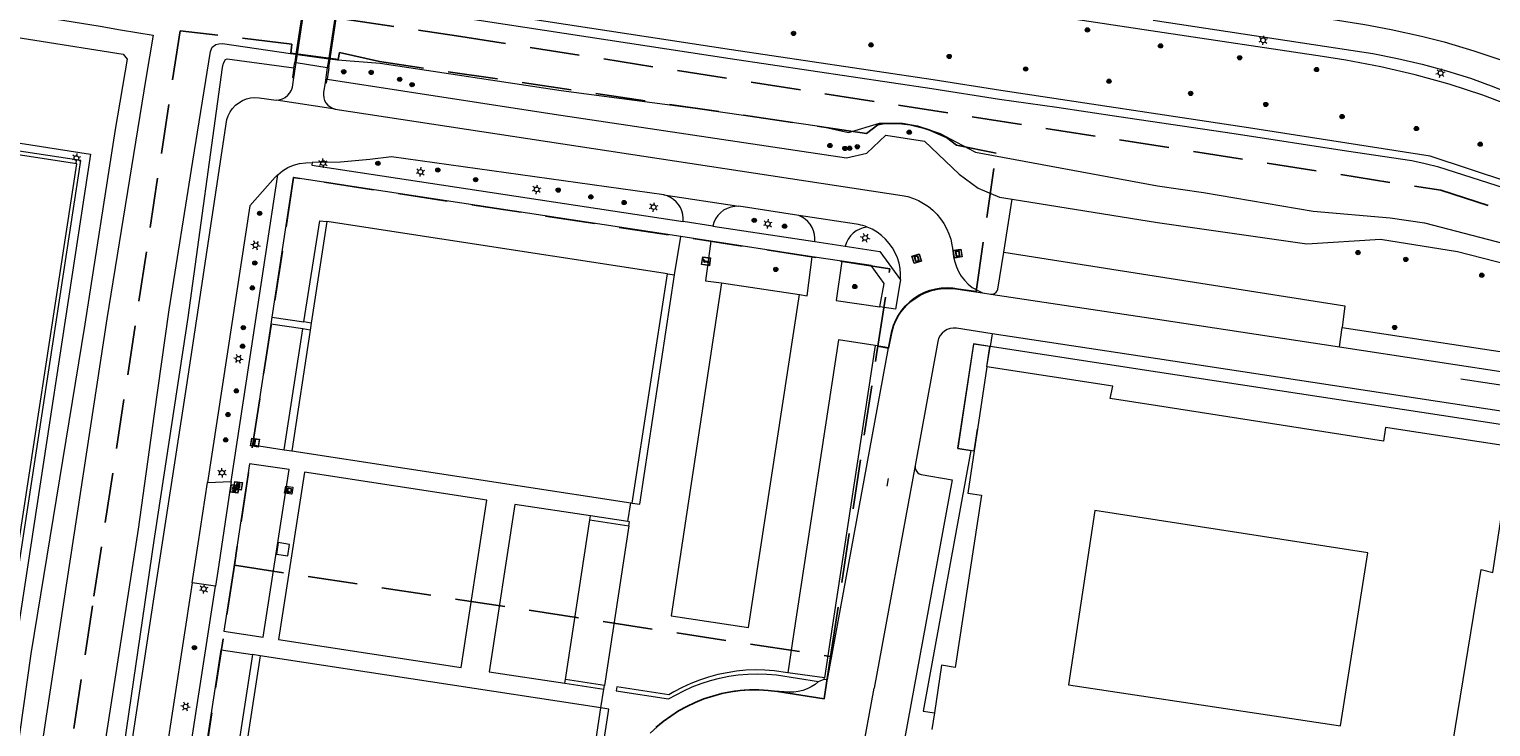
# Model space of a CAD drawing. Header units: metres. Extents: x 89872 to 94585, y 463299 to 469000.
# Tile 236 of 256: x 91856 to 92043, y 464897 to 464986. Entities that reach past the tile are written whole.
import ezdxf
from ezdxf.enums import TextEntityAlignment as Align

# ---------------------------------------------------------------- set-up
doc = ezdxf.new("R2010")
doc.units = ezdxf.units.M
doc.linetypes.add('HIDDEN', pattern=[9.525, 6.35, -3.175])
doc.layers.get('0').update_dxf_attribs({"linetype": 'CONTINUOUS'})
for name, color, linetype, lineweight in [('B-WE-BV-GELEIDECONSTRUCTIE-G', 251, 'CONTINUOUS', 13), ('B-WE-BV-LEUNING-G', 251, 'CONTINUOUS', 13), ('B-WE-GR-BEPLANTING_CULTUUR-G', 251, 'CONTINUOUS', 13), ('B-WE-GR-BOOM-S', 251, 'CONTINUOUS', 13), ('B-WE-IE-MEUBILAIR_WEGMEUBILAIR_BRIEVENBUS-G', 251, 'CONTINUOUS', 13), ('B-WE-IE-TERREINAFSCHEIDING-G', 251, 'CONTINUOUS', 13), ('B-WE-IE-TERREINAFSCHEIDING_KUNSTMATIG_HEKWERK-G', 251, 'CONTINUOUS', 13), ('B-WE-KL-ET_LS_OV_LICHTMAST-S', 251, 'CONTINUOUS', 13), ('B-WE-KL-ET_LS_SR_BORD-S', 251, 'CONTINUOUS', 13), ('B-WE-KL-GAS_PUT-S', 251, 'CONTINUOUS', 13), ('B-WE-KL-GASKAST-S', 251, 'CONTINUOUS', 13), ('B-WE-KW-KUNSTWERK-GV', 251, 'CONTINUOUS', 13), ('B-WE-OG-TOPOGRAFIE_BEBOUWING-GV', 251, 'CONTINUOUS', 13), ('B-WE-OG-TOPOGRAFIE_BEBOUWING_LUIFEL-GV', 251, 'CONTINUOUS', 13), ('B-WE-OG-TOPOGRAFIE_HUISNUMMER-T25', 251, 'CONTINUOUS', 13), ('B-WE-OG-TOPOGRAFIE_STRAATNAAM-T18', 251, 'CONTINUOUS', 13), ('B-WE-OG-TOPOGRAFIE_WATER-GV', 251, 'CONTINUOUS', 13), ('B-WE-VH-VERHARDING-GV', 251, 'CONTINUOUS', 13), ('B-WE-VW-PAAL_PRAATPAAL-S', 251, 'CONTINUOUS', 13), ('Percelen', 10, 'HIDDEN', 25)]:
    doc.layers.add(name, color=color, linetype=linetype, lineweight=lineweight)
doc.styles.get("Standard").update_dxf_attribs({"font": 'isocp.shx'})

# ---------------------------------------------------------------- blocks, each defined once
blk = doc.blocks.new('Q_LICHTMAST')
for points in [[(-0.26, 0.15), (-0.52, 0.3)], [(0, 0.3), (0, 0.6)], [(0.26, 0.15), (0.52, 0.3)], [(-0.26, -0.15), (-0.52, -0.3)], [(0, -0.3), (0, -0.6)], [(0.26, -0.15), (0.52, -0.3)]]:
    blk.add_lwpolyline(points)
blk.add_circle((0, 0), 0.3)
blk = doc.blocks.new('Q_GASKAST')
blk.add_lwpolyline([(-0.44, 0.46), (0.44, 0.46, -0.414214), (0.46, 0.44), (0.46, -0.44, -0.414214), (0.44, -0.46), (-0.44, -0.46, -0.414214), (-0.46, -0.44), (-0.46, 0.44), (-0.46, 0.44), (-0.46, 0.44), (-0.46, 0.45), (-0.46, 0.45), (-0.46, 0.45), (-0.46, 0.45), (-0.46, 0.45), (-0.46, 0.45), (-0.46, 0.45), (-0.45, 0.46), (-0.45, 0.46), (-0.45, 0.46), (-0.45, 0.46), (-0.45, 0.46), (-0.45, 0.46), (-0.44, 0.46), (-0.44, 0.46), (-0.44, 0.46)], format="xyb")
blk.add_lwpolyline([(-0.44, 0.46), (0.44, 0.46, -0.414214), (0.46, 0.44), (0.46, -0.44, -0.414214), (0.44, -0.46), (-0.44, -0.46, -0.414214), (-0.46, -0.44), (-0.46, 0.44), (-0.46, 0.44), (-0.46, 0.44), (-0.46, 0.45), (-0.46, 0.45), (-0.46, 0.45), (-0.46, 0.45), (-0.46, 0.45), (-0.46, 0.45), (-0.46, 0.45), (-0.45, 0.46), (-0.45, 0.46), (-0.45, 0.46), (-0.45, 0.46), (-0.45, 0.46), (-0.45, 0.46), (-0.44, 0.46), (-0.44, 0.46), (-0.44, 0.46)], format="xyb")
for points in [[(-0.26, 0.26), (0.25, 0.26), (0.25, 0.18), (-0.26, 0.18)], [(-0.26, 0.26), (-0.26, 0.18), (0.25, 0.18), (0.25, 0.26)], [(-0.26, 0.1), (0.25, 0.1), (0.25, -0.33), (-0.26, -0.33)], [(-0.26, 0.1), (-0.26, -0.33), (0.25, -0.33), (0.25, 0.1)]]:
    blk.add_lwpolyline(points, close=True)
blk.add_circle((-0.17, -0.04), 0.0354)
blk.add_circle((-0.17, -0.04), 0.0354)
blk = doc.blocks.new('Q_PRAATPAAL')
blk.add_lwpolyline([(-0.5, 0.5), (0.5, 0.5), (0.5, -0.5), (-0.5, -0.5)], close=True)
for points in [[(-0.44, 0.46), (0.44, 0.46, -0.414214), (0.46, 0.44), (0.46, -0.44, -0.414214), (0.44, -0.46), (-0.44, -0.46, -0.414214), (-0.46, -0.44), (-0.46, 0.44), (-0.46, 0.44), (-0.46, 0.45), (-0.46, 0.45), (-0.46, 0.45), (-0.46, 0.45), (-0.46, 0.45), (-0.46, 0.45), (-0.46, 0.46), (-0.46, 0.46), (-0.46, 0.46), (-0.45, 0.46), (-0.45, 0.46), (-0.45, 0.46), (-0.45, 0.46), (-0.45, 0.46), (-0.45, 0.46), (-0.44, 0.46), (-0.44, 0.46)], [(-0.15, 0.22, 0.426944), (-0.15, 0.17)], [(-0.02, 0.31, 0.07503), (-0.15, 0.22)], [(-0.13, 0.08, 0.511022), (0.03, 0.08)], [(-0.08, 0.1, 0.3284), (0, 0.11)], [(0.21, 0.34, 0.843699), (0.18, 0.39)]]:
    blk.add_lwpolyline(points, format="xyb")
for points in [[(-0.15, 0.17), (-0.08, 0.1)], [(0.03, 0.08), (0.03, -0.37), (-0.13, -0.37), (-0.13, 0.08)], [(0.18, 0.39), (-0.02, 0.31)], [(0, 0.11), (0.21, 0.34)]]:
    blk.add_lwpolyline(points)
blk = doc.blocks.new('Q_STRAATNAAMBORD')
for points in [[(-0.5, 0.5), (0.5, 0.5), (0.5, -0.5), (-0.5, -0.5)], [(-0.37, 0.22), (0.36, 0.22), (0.36, -0.21), (-0.37, -0.21)]]:
    blk.add_lwpolyline(points, close=True)
for points in [[(-0.44, 0.46), (0.44, 0.46, -0.414214), (0.46, 0.44), (0.46, -0.44, -0.414214), (0.44, -0.46), (-0.44, -0.46, -0.414214), (-0.46, -0.44), (-0.46, 0.44), (-0.46, 0.44), (-0.46, 0.45), (-0.46, 0.45), (-0.46, 0.45), (-0.46, 0.45), (-0.46, 0.45), (-0.46, 0.45), (-0.46, 0.46), (-0.46, 0.46), (-0.46, 0.46), (-0.45, 0.46), (-0.45, 0.46), (-0.45, 0.46), (-0.45, 0.46), (-0.45, 0.46), (-0.45, 0.46), (-0.44, 0.46), (-0.44, 0.46)], [(-0.29, 0.16), (0.28, 0.16, -0.414214), (0.3, 0.14), (0.3, -0.13, -0.414214), (0.28, -0.16), (-0.29, -0.16, -0.414214), (-0.31, -0.13), (-0.31, 0.14), (-0.31, 0.14), (-0.31, 0.14), (-0.31, 0.14), (-0.31, 0.15), (-0.31, 0.15), (-0.31, 0.15), (-0.3, 0.15), (-0.3, 0.15), (-0.3, 0.15), (-0.3, 0.16), (-0.3, 0.16), (-0.3, 0.16), (-0.3, 0.16), (-0.29, 0.16), (-0.29, 0.16), (-0.29, 0.16), (-0.29, 0.16), (-0.29, 0.16)]]:
    blk.add_lwpolyline(points, format="xyb")
blk = doc.blocks.new('Q_BOOM')
for radius in [0.27, 0.18, 0.09]:
    blk.add_circle((0, 0), radius)
blk = doc.blocks.new('Q_BRIEVENBUS')
for points in [[(-0.5, 0.5), (0.5, 0.5), (0.5, -0.5), (-0.5, -0.5)], [(-0.31, 0.1), (-0.05, 0.1), (-0.03, 0.03), (-0.05, 0.01), (-0.31, 0.01), (-0.33, 0.03)], [(0.06, 0.1), (0.31, 0.1), (0.33, 0.03), (0.31, 0.01), (0.06, 0.01), (0.03, 0.03)]]:
    blk.add_lwpolyline(points, close=True)
blk.add_lwpolyline([(-0.44, 0.46), (0.44, 0.46, -0.414214), (0.46, 0.44), (0.46, -0.44, -0.414214), (0.44, -0.46), (-0.44, -0.46, -0.414214), (-0.46, -0.44), (-0.46, 0.44), (-0.46, 0.44), (-0.46, 0.45), (-0.46, 0.45), (-0.46, 0.45), (-0.46, 0.45), (-0.46, 0.45), (-0.46, 0.45), (-0.46, 0.46), (-0.46, 0.46), (-0.46, 0.46), (-0.45, 0.46), (-0.45, 0.46), (-0.45, 0.46), (-0.45, 0.46), (-0.45, 0.46), (-0.45, 0.46), (-0.44, 0.46), (-0.44, 0.46)], format="xyb")
blk = doc.blocks.new('Q_GASPUT')
blk.add_lwpolyline([(-0.5, 0.5), (0.5, 0.5), (0.5, -0.5), (-0.5, -0.5)], close=True)
for points in [[(-0.44, 0.46), (0.44, 0.46, -0.414214), (0.46, 0.44), (0.46, -0.44, -0.414214), (0.44, -0.46), (-0.44, -0.46, -0.414214), (-0.46, -0.44), (-0.46, 0.44), (-0.46, 0.44), (-0.46, 0.45), (-0.46, 0.45), (-0.46, 0.45), (-0.46, 0.45), (-0.46, 0.45), (-0.46, 0.45), (-0.46, 0.46), (-0.46, 0.46), (-0.46, 0.46), (-0.45, 0.46), (-0.45, 0.46), (-0.45, 0.46), (-0.45, 0.46), (-0.45, 0.46), (-0.45, 0.46), (-0.44, 0.46), (-0.44, 0.46)], [(-0.34, 0.1, 0.380426), (-0.28, -0.18)], [(-0.01, 0.27, 0.240218), (-0.34, 0.1)], [(-0.19, 0.04, 0.853344), (-0.19, -0.03)], [(0.33, 0.11, 0.240191), (-0.01, 0.27)], [(0.18, -0.03, 0.849746), (0.18, 0.04)], [(0.27, -0.18, 0.380426), (0.33, 0.11)], [(-0.28, -0.18, 0.148452), (0.01, -0.26)], [(0.01, -0.26, 0.131742), (0.27, -0.18)]]:
    blk.add_lwpolyline(points, format="xyb")
for points in [[(-0.19, 0.04), (0.18, 0.04)], [(0.18, -0.03), (-0.19, -0.03)]]:
    blk.add_lwpolyline(points)

msp = doc.modelspace()

# ---------------------------------------------------------------- linework, layer by layer
at = {"layer": 'B-WE-BV-GELEIDECONSTRUCTIE-G'}
for p, q in [((91889.29, 464983.31), (91889.99, 464983.22)), ((91889.99, 464983.22), (91890.08, 464983.2)), ((91890.18, 464983.19), (91894.18, 464982.65)), ((91894.3, 464982.64), (91894.36, 464982.63)), ((91894.36, 464982.63), (91895.3, 464982.5))]:
    msp.add_line(p, q, dxfattribs=at)
for points in [[(92085.29, 464952.49), (92083.57, 464953.13), (92074.42, 464956.18), (92059.82, 464960.98), (92045.39, 464965.79), (92035.92, 464968.82), (92034.21, 464969.24), (92032.47, 464969.6), (92024.14, 464970.85), (92009.82, 464973.07), (91995.08, 464975.23), (91987.17, 464976.43), (91979.84, 464977.46), (91971.21, 464978.81), (91945.44, 464982.64), (91895.52, 464990.31)], [(91890.08, 464983.2), (91890.08, 464983.2), (91890.18, 464983.19)], [(91894.18, 464982.65), (91894.3, 464982.64), (91894.3, 464982.64)]]:
    msp.add_lwpolyline(points, dxfattribs=at)
at = {"layer": 'B-WE-BV-LEUNING-G'}
for p, q in [((91890.08, 464983.2), (91891.23, 464990.97)), ((91895.46, 464990.32), (91894.3, 464982.64)), ((91889.93, 464982.18), (91890.08, 464983.2)), ((91894.3, 464982.64), (91894.13, 464981.52))]:
    msp.add_line(p, q, dxfattribs=at)
at = {"layer": 'B-WE-GR-BEPLANTING_CULTUUR-G'}
for p, q in [((91980.37, 464957.94), (91981.46, 464964.73)), ((91957.46, 464903.44), (91957.47, 464903.61))]:
    msp.add_line(p, q, dxfattribs=at)
at = {"layer": 'B-WE-IE-TERREINAFSCHEIDING-G'}
for p, q in [((91889.73, 464981.49), (91889.84, 464982.18)), ((91894.18, 464981.48), (91893.97, 464980.06)), ((91937.42, 464955.18), (91938.33, 464955.07)), ((91886.93, 464949.67), (91891.02, 464949.04)), ((91890.89, 464948.15), (91886.79, 464948.78)), ((91888.51, 464932.74), (91890.89, 464948.15)), ((91891.81, 464948.01), (91890.89, 464948.15)), ((91891.95, 464948.9), (91891.02, 464949.04)), ((91978.22, 464943.31), (91978.63, 464945.89)), ((91927.54, 464923.77), (91927.62, 464924.28)), ((91924.33, 464902.91), (91924.41, 464903.41))]:
    msp.add_line(p, q, dxfattribs=at)
for points in [[(91889.73, 464981.49), (91889.54, 464980.25), (91889.73, 464980.2)], [(91893.71, 464979.59), (91893.89, 464979.56), (91893.97, 464980.06)], [(91891.02, 464949.04), (91893.04, 464961.97), (91893.93, 464961.86)]]:
    msp.add_lwpolyline(points, dxfattribs=at)
at = {"layer": 'B-WE-IE-TERREINAFSCHEIDING_KUNSTMATIG_HEKWERK-G'}
msp.add_lwpolyline([(91779.59, 464921.04), (91785.13, 464920.23), (91785.3, 464921.65), (91798.39, 464919.68), (91814.72, 464917.13), (91823.54, 464915.79), (91823.29, 464914.37), (91828.58, 464913.5), (91828.77, 464914.96), (91853.57, 464911.13), (91862.53, 464969.65), (91837.74, 464973.41), (91838.01, 464974.86), (91832.65, 464975.66), (91832.53, 464974.21), (91794.22, 464980.06), (91794.52, 464981.5), (91789.22, 464982.3), (91789.05, 464980.86), (91764.24, 464984.67), (91755.29, 464926.23), (91779.93, 464922.49), (91779.59, 464921.04)], dxfattribs=at)
at = {"layer": 'B-WE-KW-KUNSTWERK-GV'}
for p, q in [((91889.99, 464983.22), (91889.84, 464982.18)), ((91889.84, 464982.18), (91890.02, 464982.15)), ((91890.02, 464982.15), (91894, 464981.51)), ((91894, 464981.51), (91894.18, 464981.48)), ((91894.18, 464981.48), (91894.36, 464982.63))]:
    msp.add_line(p, q, dxfattribs=at)
for points in [[(91891.17, 464990.98), (91891.14, 464990.74), (91889.99, 464983.22)], [(91894.36, 464982.63), (91894.37, 464982.7), (91895.49, 464990.08)]]:
    msp.add_lwpolyline(points, dxfattribs=at)
at = {"layer": 'B-WE-OG-TOPOGRAFIE_BEBOUWING-GV'}
for p, q in [((91893.93, 464961.86), (91891.95, 464948.9)), ((91937.42, 464955.18), (91893.93, 464961.86)), ((91932.94, 464925.91), (91937.42, 464955.18)), ((91891.81, 464948.01), (91889.45, 464932.6)), ((91891.95, 464948.9), (91891.81, 464948.01)), ((91976.71, 464933.39), (91976.59, 464932.61)), ((91889.45, 464932.6), (91932.77, 464925.94)), ((91932.77, 464925.94), (91932.94, 464925.91)), ((91928.92, 464899.78), (91885.43, 464906.43)), ((91927.14, 464888.13), (91928.92, 464899.78)), ((91971.52, 464899.15), (91971.19, 464897))]:
    msp.add_line(p, q, dxfattribs=at)
for points in [[(92050.13, 464893.4), (92037.74, 464895.29), (92041.36, 464917.43), (92042.82, 464917.05), (92045.24, 464933.1), (92029.14, 464935.56), (92028.86, 464933.82), (92000, 464938.33), (91993.96, 464939.27), (91994.32, 464940.83), (91978.22, 464943.31)], [(91977.01, 464935.35), (91976.72, 464933.44), (91976.71, 464933.39)], [(91976.59, 464932.61), (91975.77, 464927.18), (91977.55, 464926.91)], [(91977.55, 464926.91), (91974.18, 464904.95), (91972.44, 464905.24), (91971.52, 464899.15)], [(92026.85, 464919.56), (91992.01, 464924.98), (91988.63, 464902.7), (92023.4, 464897.48), (92026.85, 464919.56)], [(91885.43, 464906.43), (91881.99, 464883.99), (91925.49, 464877.33), (91926.84, 464886.15)]]:
    msp.add_lwpolyline(points, dxfattribs=at)
at = {"layer": 'B-WE-OG-TOPOGRAFIE_BEBOUWING_LUIFEL-GV'}
for p, q in [((91978.22, 464943.31), (91978.61, 464945.89)), ((91978.22, 464943.31), (91977.01, 464935.35)), ((91976.71, 464933.39), (91977.01, 464935.35)), ((91974.5, 464932.92), (91976.59, 464932.61)), ((91976.59, 464932.61), (91976.71, 464933.39)), ((91976.59, 464932.61), (91976.59, 464932.61))]:
    msp.add_line(p, q, dxfattribs=at)
msp.add_lwpolyline([(91978.61, 464945.89), (91978.61, 464945.92), (91976.5, 464946.24), (91974.48, 464932.93), (91974.5, 464932.92)], dxfattribs=at)
at = {"layer": 'B-WE-OG-TOPOGRAFIE_STRAATNAAM-T18'}
for p, q in [((92038.74, 464941.79), (92048.63, 464940.29)), ((91965.5, 464928.08), (91965.68, 464929.07))]:
    msp.add_line(p, q, dxfattribs=at)
at = {"layer": 'B-WE-OG-TOPOGRAFIE_WATER-GV'}
for points in [[(91780.54, 465000.99), (91780.77, 465000.04), (91838.43, 464991.12), (91865, 464986.79), (91867.58, 464986.34), (91871.76, 464985.65), (91870.81, 464980.13), (91865.85, 464949.43), (91858.2, 464899.28), (91844.63, 464809.67), (91843.83, 464803.92), (91843.27, 464800.55), (91843.86, 464800.15), (91844.97, 464799.75), (91846.81, 464799.22), (91847.49, 464799.12), (91848.63, 464799.14), (91849.87, 464799.25)], [(92097.48, 464941.57), (92097.45, 464952.86), (92085.04, 464953.66), (92055.06, 464963.54), (92034.83, 464970.21), (92011.65, 464973.84), (91980.02, 464978.59), (91971.38, 464979.94), (91945.61, 464983.78), (91895.69, 464991.45)], [(91845.32, 464986.81), (91867.92, 464983.24), (91868.43, 464982.59), (91866.91, 464973.63), (91863.03, 464948.78), (91856.16, 464906.68), (91850.8, 464869.28), (91841.59, 464810.44), (91840.34, 464801.76), (91840.26, 464801.31), (91840.27, 464800.85), (91840.36, 464800.39), (91840.51, 464799.96), (91840.74, 464799.56), (91841.04, 464799.21), (91841.38, 464798.91), (91841.78, 464798.67), (91842.21, 464798.5), (91846.77, 464797.9), (91849.56, 464797.52)], [(91871.9, 464937.02), (91873.8, 464950.61), (91876.82, 464969.59), (91879.08, 464983.58), (91879.29, 464984.12), (91879.78, 464984.46), (91880.15, 464984.56), (91880.63, 464984.61), (91889.29, 464983.31)], [(91871.9, 464921.15), (91872.06, 464922.23), (91876.23, 464949.61), (91880.62, 464981.54), (91880.73, 464982.09), (91881.01, 464982.55), (91881.21, 464982.65), (91889.73, 464981.49)], [(91895.3, 464982.5), (91900.73, 464982.1), (91923.85, 464978.61), (91940.98, 464976.32), (91957.15, 464973.98), (91960.54, 464973.24), (91964.53, 464974.44), (91966.64, 464974.43), (91968.41, 464974.19), (91970.29, 464973.74), (91972.25, 464973.09), (91974.34, 464971.99), (91976.79, 464970.74), (92000, 464966.42), (92005.9, 464965.56), (92019.9, 464963.18), (92029.71, 464962.32), (92034.09, 464961.68), (92053.22, 464956.74), (92061.89, 464954.19), (92063.49, 464950.09), (92064.29, 464949.38)], [(91893.97, 464980.06), (91922.97, 464975.56), (91960.28, 464969.99), (91962.89, 464970.59), (91965.3, 464972.9), (91970.25, 464972.13), (91974.69, 464967.93), (91977.12, 464966.14), (91979.82, 464964.99), (91981.46, 464964.73)], [(91981.46, 464964.73), (92000, 464961.74), (92019.1, 464959.03), (92028.47, 464959.63), (92038.31, 464958.04), (92059.22, 464952.69), (92060.71, 464951.92), (92061.92, 464950.66), (92063.08, 464948.59), (92063.95, 464947.43), (92065.49, 464946.75), (92081.37, 464942.12), (92097.48, 464941.57)], [(91849.87, 464799.25), (91850.12, 464799.53), (91850.56, 464800.49), (91850.96, 464801.67), (91851.44, 464805.21), (91854.57, 464826.32), (91864.03, 464884.83), (91869.87, 464922.59), (91871.9, 464937.02)], [(91849.56, 464797.52), (91849.99, 464797.47), (91850.44, 464797.47), (91850.89, 464797.54), (91851.32, 464797.68), (91851.72, 464797.89), (91852.09, 464798.16), (91852.41, 464798.48), (91852.67, 464798.85), (91852.87, 464799.26), (91853, 464799.69), (91853.59, 464801.19), (91855.84, 464815.57), (91865.16, 464875.06), (91871.9, 464921.15)]]:
    msp.add_lwpolyline(points, dxfattribs=at)
at = {"layer": 'B-WE-VH-VERHARDING-GV'}
for p, q in [((91889.73, 464980.2), (91890.02, 464982.15)), ((91890.02, 464982.15), (91890.18, 464983.19)), ((91894, 464981.51), (91893.71, 464979.59)), ((91894.18, 464982.65), (91894, 464981.51)), ((91895.02, 464976.22), (91887.46, 464977.37)), ((91884.02, 464943.74), (91887.66, 464967.83)), ((91936.97, 464965.26), (91946.53, 464963.81)), ((91954.22, 464962.65), (91946.53, 464963.81)), ((91943.21, 464961.28), (91939.43, 464961.86)), ((91943.21, 464961.28), (91956.24, 464959.3)), ((91938.33, 464955.07), (91939.14, 464959.95)), ((91942.97, 464959.35), (91939.14, 464959.95)), ((91955.93, 464957.37), (91942.97, 464959.35)), ((91956.24, 464959.3), (91960.13, 464958.7)), ((91959.68, 464956.79), (91955.93, 464957.37)), ((91980.37, 464957.94), (92023.94, 464951.12)), ((91944.33, 464954.02), (91954.28, 464952.53)), ((91964.57, 464950.97), (91965.11, 464953.96)), ((91977.68, 464952.76), (91978.73, 464952.58)), ((91886.93, 464949.67), (91886.79, 464948.78)), ((91966.56, 464950.68), (91964.57, 464950.97)), ((92023.94, 464951.12), (92023.58, 464948.32)), ((91886.79, 464948.78), (91885.97, 464943.39)), ((91965.68, 464945.75), (91966.07, 464947.89)), ((92023.26, 464945.85), (92023.58, 464948.32)), ((91965.68, 464945.75), (91963.94, 464946.04)), ((91978.63, 464945.89), (91978.61, 464945.89)), ((91978.88, 464947.54), (91978.63, 464945.89)), ((92000, 464944.33), (91978.88, 464947.54)), ((91957.87, 464903.4), (91965.68, 464945.75)), ((92062.29, 464934.84), (92000, 464944.33)), ((92023.26, 464945.85), (92095.79, 464934.81)), ((91881.74, 464928.66), (91884.02, 464943.74)), ((91885.97, 464943.39), (91884.43, 464933.37)), ((91884.43, 464933.37), (91888.51, 464932.74)), ((91888.51, 464932.74), (91889.45, 464932.6)), ((91889.11, 464930.2), (91884.07, 464930.95)), ((91969.06, 464930.71), (91963.84, 464902.3)), ((91878.71, 464928.55), (91881.74, 464928.66)), ((91932.37, 464923.55), (91932.77, 464925.94)), ((91924.41, 464903.41), (91927.54, 464923.77)), ((91927.54, 464923.77), (91932.49, 464923.02)), ((91932.37, 464923.55), (91927.62, 464924.28)), ((91932.49, 464923.02), (91929.38, 464902.63)), ((91889.18, 464920.65), (91887.74, 464920.87)), ((91876.76, 464915.76), (91871.9, 464884.15)), ((91874.39, 464880.66), (91879.72, 464915.32)), ((91879.72, 464915.32), (91876.76, 464915.76)), ((91866.47, 464878.63), (91871.9, 464913.95)), ((91871.9, 464851.49), (91880.43, 464907.18)), ((91880.43, 464907.18), (91884.43, 464906.57)), ((91885.43, 464906.43), (91884.43, 464906.57)), ((91929.38, 464902.63), (91924.41, 464903.41)), ((91957.47, 464903.61), (91952.79, 464904.27)), ((91956.74, 464903.15), (91957.46, 464903.44)), ((91957.46, 464903.44), (91957.87, 464903.4)), ((91924.33, 464902.91), (91929.3, 464902.16)), ((91928.92, 464899.78), (91929.3, 464902.16)), ((91929.3, 464902.16), (91929.38, 464902.63)), ((91960.07, 464881.84), (91963.84, 464902.3)), ((91929.94, 464899.6), (91928.92, 464899.78))]:
    msp.add_line(p, q, dxfattribs=at)
for points in [[(92064.96, 464968.26), (92063.01, 464969.1), (92045.8, 464976.38), (92041.57, 464977.98), (92037.27, 464979.39), (92032.92, 464980.61), (92028.51, 464981.63), (92024.07, 464982.47), (92021.1, 464982.92), (92000, 464986.1), (91907.82, 465000), (91897.2, 465001.6)], [(91890.18, 464983.19), (91890.19, 464983.24), (91891.32, 464990.71)], [(91999.99, 464991.08), (92017.08, 464988.5), (92026.5, 464987), (92029.85, 464986.4), (92033.73, 464985.52), (92036.62, 464984.82), (92040.41, 464983.67), (92043.85, 464982.52), (92049.7, 464980.17), (92051.59, 464979.47), (92061.94, 464975.04), (92066.92, 464972.84)], [(91895.31, 464990.11), (91894.19, 464982.73), (91894.18, 464982.65)], [(91999.45, 464987.56), (92000, 464987.47), (92027.51, 464983.3), (92030.67, 464982.69), (92033.8, 464981.96), (92036.9, 464981.12), (92039.96, 464980.15), (92042.98, 464979.07), (92048.52, 464976.75), (92063.24, 464970.54), (92065.52, 464969.56)], [(91754.06, 464925.34), (91763.33, 464985.89), (91788.14, 464982.08), (91788.43, 464983.66), (91795.65, 464982.46), (91795.47, 464980.99), (91831.63, 464975.44), (91831.86, 464977.02), (91839.2, 464975.87), (91838.95, 464974.33), (91863.76, 464970.46)], [(91862.02, 464969.22), (91764.59, 464984.15), (91755.87, 464926.73), (91853.21, 464911.68), (91862.02, 464969.22)], [(91887.46, 464977.37), (91887.87, 464977.41), (91888.26, 464977.53), (91888.63, 464977.72), (91888.95, 464977.98), (91889.22, 464978.29), (91889.43, 464978.65), (91889.56, 464979.04), (91889.73, 464980.2)], [(91893.71, 464979.59), (91893.52, 464978.4), (91893.5, 464978.03), (91893.54, 464977.67), (91893.65, 464977.33), (91893.83, 464977.01), (91894.07, 464976.73), (91894.35, 464976.5), (91894.67, 464976.33), (91895.02, 464976.22)], [(91871.9, 464913.95), (91876.01, 464940.7), (91877.32, 464949.44), (91881.15, 464974.87), (91881.33, 464975.38), (91881.58, 464975.86), (91881.9, 464976.31), (91882.27, 464976.7), (91882.7, 464977.04), (91883.17, 464977.31), (91883.68, 464977.51), (91884.21, 464977.64), (91884.75, 464977.69), (91885.29, 464977.67), (91887.46, 464977.37)], [(91895.02, 464976.22), (91967.42, 464965.19), (91968.14, 464965.04), (91968.84, 464964.82), (91969.51, 464964.53), (91970.15, 464964.18), (91970.76, 464963.77), (91971.33, 464963.31), (91971.85, 464962.79), (91972.32, 464962.23), (91972.73, 464961.62), (91973.08, 464960.98), (91973.38, 464960.3), (91973.6, 464959.61), (91973.76, 464958.89), (91973.82, 464958.48), (91973.98, 464957.36), (91974.12, 464956.71), (91974.33, 464956.08), (91974.61, 464955.47), (91974.96, 464954.9), (91975.36, 464954.37), (91975.82, 464953.89), (91976.33, 464953.46), (91977.68, 464952.76)], [(91863.76, 464970.46), (91854.51, 464909.97), (91829.67, 464913.78), (91829.45, 464912.19), (91779.08, 464919.91)], [(91887.66, 464967.83), (91888.27, 464968.35), (91888.95, 464968.77), (91889.68, 464969.08), (91890.45, 464969.29), (91891.25, 464969.37), (91892.08, 464969.39)], [(91892.08, 464969.39), (91892.02, 464969.08), (91939.43, 464961.86)], [(91936.97, 464965.26), (91902.2, 464970.13), (91899.42, 464969.8), (91895.67, 464969.46), (91892.08, 464969.39)], [(91887.66, 464967.83), (91887.6, 464967.77), (91887.54, 464967.71), (91887.48, 464967.64), (91887.42, 464967.58), (91887.36, 464967.51), (91884.09, 464963.88), (91881.8, 464948.83), (91878.71, 464928.55)], [(91939.14, 464959.95), (91889.65, 464967.49), (91886.93, 464949.67)], [(91939.43, 464961.86), (91939.44, 464962.31), (91939.39, 464962.77), (91939.27, 464963.21), (91939.09, 464963.64), (91938.85, 464964.03), (91938.55, 464964.38), (91938.21, 464964.69), (91937.83, 464964.94), (91937.41, 464965.13), (91936.97, 464965.26)], [(91946.53, 464963.81), (91946.03, 464963.8), (91945.53, 464963.71), (91945.06, 464963.54), (91944.61, 464963.3), (91944.21, 464962.99), (91943.87, 464962.63), (91943.58, 464962.22), (91943.36, 464961.76), (91943.21, 464961.28)], [(91962.93, 464961.16), (91962.67, 464961.26), (91962.4, 464961.34), (91962.12, 464961.42), (91961.85, 464961.48), (91961.57, 464961.53), (91954.22, 464962.65)], [(91956.24, 464959.3), (91956.25, 464959.76), (91956.2, 464960.23), (91956.08, 464960.68), (91955.9, 464961.11), (91955.66, 464961.51), (91955.37, 464961.86), (91955.02, 464962.18), (91954.64, 464962.44), (91954.22, 464962.65)], [(91962.93, 464961.16), (91962.44, 464961.07), (91961.98, 464960.91), (91961.54, 464960.68), (91961.14, 464960.38), (91960.79, 464960.02), (91960.5, 464959.62), (91960.28, 464959.18), (91960.13, 464958.7)], [(91967.2, 464954.43), (91967.21, 464955.14), (91967.15, 464955.85), (91967.01, 464956.55), (91966.8, 464957.23), (91966.52, 464957.88), (91966.17, 464958.5), (91965.76, 464959.08), (91965.29, 464959.61), (91964.77, 464960.09), (91964.2, 464960.52), (91963.58, 464960.87), (91962.93, 464961.16)], [(91942.97, 464959.35), (91942.29, 464954.31), (91944.33, 464954.02)], [(91954.28, 464952.53), (91955.26, 464952.39), (91955.93, 464957.37)], [(91960.13, 464958.7), (91964.57, 464958.03), (91967.2, 464954.43)], [(91978.73, 464952.58), (91978.97, 464952.61), (91979.19, 464952.69), (91979.39, 464952.83), (91979.54, 464953.01), (91979.64, 464953.22), (91980.37, 464957.94)], [(91959.68, 464956.79), (91958.97, 464951.78), (91964.57, 464950.97)], [(91965.11, 464953.96), (91963.43, 464956.27), (91959.68, 464956.79)], [(91932.94, 464925.91), (91933.89, 464925.77), (91938.33, 464955.07)], [(91944.33, 464954.02), (91937.9, 464911.52), (91947.8, 464910.02), (91954.28, 464952.53)], [(91967.2, 464954.43), (91967.17, 464954.2), (91966.56, 464950.68)], [(91966.07, 464947.89), (91966.31, 464948.61), (91966.62, 464949.3), (91967, 464949.96), (91967.45, 464950.57), (91967.96, 464951.14), (91968.52, 464951.65), (91969.13, 464952.1), (91969.78, 464952.49), (91970.48, 464952.81), (91971.2, 464953.05), (91971.94, 464953.22), (91972.69, 464953.31), (91973.45, 464953.33), (91974.21, 464953.26), (91977.68, 464952.76)], [(91978.73, 464952.58), (92000, 464949.39), (92023.26, 464945.85)], [(91978.88, 464947.54), (91974.33, 464948.24), (91973.93, 464948.26), (91973.54, 464948.2), (91973.16, 464948.08), (91972.81, 464947.88), (91972.5, 464947.62), (91972.25, 464947.31), (91972.06, 464946.95), (91971.95, 464946.57), (91969.06, 464930.71)], [(92023.58, 464948.32), (92092.78, 464937.81), (92096.13, 464937.31), (92095.79, 464934.81)], [(91963.94, 464946.04), (91959.27, 464946.77), (91953.53, 464909.15), (91952.79, 464904.27)], [(91963.94, 464946.04), (91958.21, 464908.43), (91957.47, 464903.61)], [(91978.61, 464945.89), (91976.5, 464946.21), (91974.5, 464932.92)], [(92051.9, 464934.74), (92000, 464942.63), (91978.63, 464945.89)], [(91974.5, 464932.92), (91974.5, 464932.9), (91976.17, 464932.65), (91970.07, 464899.36), (91971.52, 464899.15)], [(91884.07, 464930.95), (91881.92, 464916.95), (91880.79, 464909.55)], [(91880.79, 464909.55), (91885.8, 464908.79), (91889.11, 464930.2)], [(91914.39, 464926.31), (91891.09, 464929.88), (91887.78, 464908.49), (91911.09, 464904.94), (91914.39, 464926.31)], [(91969.06, 464930.71), (91969.06, 464930.45), (91969.11, 464930.21), (91969.22, 464929.98), (91969.39, 464929.79), (91969.59, 464929.65), (91969.83, 464929.55), (91973.79, 464928.91), (91965.17, 464881.87), (91961.26, 464882.61), (91961, 464882.63), (91960.74, 464882.58), (91960.51, 464882.46), (91960.31, 464882.29), (91960.16, 464882.08), (91960.07, 464881.84)], [(91876.76, 464915.76), (91877.52, 464920.7), (91878.71, 464928.55)], [(91881.74, 464928.66), (91880.02, 464917.22), (91879.72, 464915.32)], [(91927.62, 464924.28), (91917.96, 464925.76), (91914.66, 464904.39), (91924.33, 464902.91)], [(91932.49, 464923.02), (91932.57, 464923.52), (91932.37, 464923.55)], [(91887.74, 464920.87), (91887.52, 464919.41), (91888.96, 464919.19), (91889.18, 464920.65)], [(91884.43, 464906.57), (91880.93, 464883.74), (91926.39, 464876.69), (91927.86, 464886.01), (91926.84, 464886.15)], [(91952.79, 464904.27), (91951.07, 464904.51), (91949.86, 464904.59), (91948.65, 464904.62), (91947.44, 464904.57), (91946.24, 464904.45), (91945.04, 464904.27), (91943.86, 464904.02), (91942.69, 464903.71), (91941.54, 464903.33), (91940.41, 464902.89), (91939.31, 464902.38), (91938.24, 464901.82), (91937.61, 464901.45), (91930.95, 464902.47), (91930.87, 464901.97), (91937.58, 464900.91), (91939.51, 464901.94), (91940.61, 464902.45), (91941.75, 464902.89), (91942.91, 464903.27), (91944.08, 464903.58), (91945.28, 464903.83), (91946.48, 464904), (91947.7, 464904.1), (91948.91, 464904.13), (91950.13, 464904.09), (91951.35, 464903.98), (91956.74, 464903.15)], [(91956.74, 464903.15), (91956.29, 464902.77), (91955.8, 464902.45), (91955.27, 464902.19), (91954.71, 464901.99), (91954.14, 464901.85), (91953.56, 464901.78), (91952.96, 464901.77), (91948.45, 464902.07), (91947.23, 464902.02), (91946.01, 464901.89), (91944.81, 464901.68), (91943.62, 464901.4), (91942.45, 464901.04), (91941.3, 464900.6), (91940.19, 464900.09), (91939.11, 464899.51), (91938.07, 464898.86), (91937.08, 464898.15), (91936.13, 464897.37), (91935.24, 464896.53)], [(91927.14, 464888.13), (91928.14, 464887.99), (91929.94, 464899.6)]]:
    msp.add_lwpolyline(points, dxfattribs=at)
at = {"layer": 'Percelen'}
for q in [(91875.38, 464873.87), (91958.26, 464906.35)]:
    msp.add_line((91882.13, 464917.99), q, dxfattribs=at)
for points in [[(91772.6, 465004.96), (91783.17, 465004.61), (91910.49, 464985.57), (92036.17, 464965.85), (92091.95, 464948.02), (92104.85, 464947.54), (92176.94, 464944.83), (92227.39, 464958.22), (92296.93, 464956.09), (92379.01, 464953.19)], [(91964.3, 464945.94), (91965.67, 464945.71), (91966.07, 464947.78), (91966.29, 464948.6), (91966.58, 464949.28), (91966.94, 464949.93), (91967.36, 464950.54), (91967.84, 464951.1), (91968.38, 464951.61), (91968.96, 464952.07), (91969.59, 464952.46), (91970.25, 464952.79), (91970.95, 464953.05), (91971.67, 464953.24), (91972.4, 464953.35), (91973.14, 464953.39), (91973.88, 464953.35), (91974.61, 464953.24), (91976.87, 464952.93), (91979.4, 464970.61), (91974.34, 464971.63), (91973.07, 464972.61), (91970.94, 464973.52), (91969.36, 464974.03), (91967.43, 464974.38), (91965.13, 464974.4), (91964.3, 464974.2), (91962.84, 464973.12), (91900.66, 464982.29), (91895.54, 464983.46), (91895.37, 464982.53), (91889.36, 464983.34), (91889.47, 464984.52), (91875.2, 464986.23), (91864.02, 464912.82), (91846.8, 464799.84)], [(91964.3, 464945.94), (91965.81, 464955.84), (91889.7, 464967.48), (91882.13, 464917.99)], [(91958.26, 464906.35), (91964.14, 464944.9), (91964.3, 464945.94)], [(91935.97, 464897.26), (91936.88, 464898.03), (91937.85, 464898.73), (91938.85, 464899.38), (91939.89, 464899.96), (91940.97, 464900.47), (91942.08, 464900.92), (91943.21, 464901.29), (91944.37, 464901.6), (91945.54, 464901.83), (91946.72, 464901.98), (91947.91, 464902.07), (91949.1, 464902.07), (91950.29, 464902), (91951.48, 464901.86), (91957.44, 464900.95), (91958.26, 464906.35)]]:
    msp.add_lwpolyline(points, dxfattribs=at)

# ---------------------------------------------------------------- block references
at = {"layer": 'B-WE-GR-BOOM-S'}
for p, rotation in [((91953.53, 464985.88), 171.533390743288), ((91991.06, 464986.33), 171.4229489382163), ((91963.42, 464984.41), 171.533390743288), ((91973.41, 464982.94), 171.1108427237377), ((92000.4, 464984.29), 171.4298033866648), ((91983.17, 464981.34), 171.4547089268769), ((92010.5, 464982.77), 171.4298033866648), ((92020.32, 464981.27), 171.4298033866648), ((91896.1, 464980.99), 171.1821482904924), ((91899.6, 464980.9), 175.7441685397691), ((91903.24, 464980.02), 171.1821482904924), ((91904.82, 464979.34), 171.1821482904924), ((91993.82, 464979.78), 171.4547089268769), ((92004.24, 464978.22), 171.4547089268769), ((92013.84, 464976.81), 171.0880529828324), ((92023.58, 464975.26), 171.0880529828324), ((92033.07, 464973.74), 171.0880529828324), ((91968.31, 464973.27), 171.1200464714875), ((92041.22, 464971.74), 161.7658254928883), ((91958.18, 464971.57), 171.5066387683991), ((91960.09, 464971.19), 171.5066387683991), ((91960.7, 464971.22), 12.89525078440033), ((91961.68, 464971.41), 12.89525078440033), ((91900.46, 464969.29), 6.860677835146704), ((91908.11, 464968.44), 172.0284502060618), ((91912.94, 464967.21), 171.3394980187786), ((91923.48, 464965.87), 172.0284502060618), ((91927.65, 464965.01), 171.3394980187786), ((91931.9, 464964.29), 171.3394980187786), ((91885.36, 464962.91), 81.3516627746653), ((91948.52, 464962.02), 171.3788297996), ((91952.39, 464961.27), 171.3384851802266), ((92025.62, 464957.9), 3.665054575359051), ((92031.72, 464957.03), 170.7955651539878), ((91884.74, 464956.57), 81.40817220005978), ((91951.27, 464955.75), 171.3080044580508), ((92041.42, 464955.01), 165.6476175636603), ((91884.43, 464953.39), 81.40817220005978), ((91961.35, 464953.57), 81.91306251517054), ((91883.27, 464948.31), 81.40817220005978), ((92030.3, 464948.34), 171.3596315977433), ((91883.18, 464945.95), 81.40817220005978), ((91882.38, 464940.25), 81.40832037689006), ((91881.32, 464937.22), 81.34601725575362), ((91881.02, 464933.99), 81.34601725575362), ((91877.03, 464907.46), 81.25619786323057)]:
    msp.add_blockref('Q_BOOM', p, dxfattribs=dict(at, rotation=rotation))
at = {"layer": 'B-WE-IE-MEUBILAIR_WEGMEUBILAIR_BRIEVENBUS-G', "rotation": 81.31054239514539}
msp.add_blockref('Q_BRIEVENBUS', (91884.77, 464933.65), dxfattribs=at)
at = {"layer": 'B-WE-KL-ET_LS_OV_LICHTMAST-S'}
for p, rotation in [((92013.5, 464985), 171.3659088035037), ((92036.15, 464980.81), 164.7308025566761), ((91861.96, 464969.97), 171.2867644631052), ((91893.46, 464969.32), 1.180531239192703), ((91905.89, 464968.2), 171.3394980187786), ((91920.73, 464965.97), 171.3394980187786), ((91935.67, 464963.71), 171.3394980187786), ((91950.24, 464961.57), 171.3384851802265), ((91884.84, 464958.83), 81.40817220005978), ((91962.68, 464959.78), 19.27371954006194), ((91882.64, 464944.35), 81.40817220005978), ((91880.55, 464929.79), 2.095252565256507), ((91878.23, 464914.96), 171.52403032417), ((91875.9, 464899.95), 81.25619786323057)]:
    msp.add_blockref('Q_LICHTMAST', p, dxfattribs=dict(at, rotation=rotation))
at = {"layer": 'B-WE-KL-ET_LS_SR_BORD-S'}
for p, rotation in [((91969.25, 464957.12), 107.1857061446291), ((91974.49, 464957.77), 98.2513857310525)]:
    msp.add_blockref('Q_STRAATNAAMBORD', p, dxfattribs=dict(at, rotation=rotation))
at = {"layer": 'B-WE-KL-GAS_PUT-S', "rotation": 81.41000688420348}
for p in [(91882.14, 464927.74), (91882.59, 464928.12)]:
    msp.add_blockref('Q_GASPUT', p, dxfattribs=at)
at = {"layer": 'B-WE-KL-GASKAST-S', "rotation": 81.23191138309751}
msp.add_blockref('Q_GASKAST', (91889.07, 464927.56), dxfattribs=at)
at = {"layer": 'B-WE-VW-PAAL_PRAATPAAL-S', "rotation": 82.25260798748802}
msp.add_blockref('Q_PRAATPAAL', (91942.36, 464956.79), dxfattribs=at)

# ---------------------------------------------------------------- texts
at = {"layer": 'B-WE-OG-TOPOGRAFIE_HUISNUMMER-T25'}
for s, p in [('21', (91894.16, 464946.85)), ('8', (91979.46, 464934.87))]:
    msp.add_text(s, height=0.0025, rotation=-8.7, dxfattribs=at).set_placement(p, align=Align.MIDDLE)
at = {"layer": 'B-WE-OG-TOPOGRAFIE_STRAATNAAM-T18'}
for s, rotation, p in [('Galileiweg', 351.3205, (92038.74, 464941.79)), ('Tinbergenweg', 79.567, (91965.5, 464928.08))]:
    msp.add_text(s, height=0.005, rotation=rotation, dxfattribs=at).set_placement(p, align=Align.MIDDLE)

doc.saveas('drawing.dxf')
